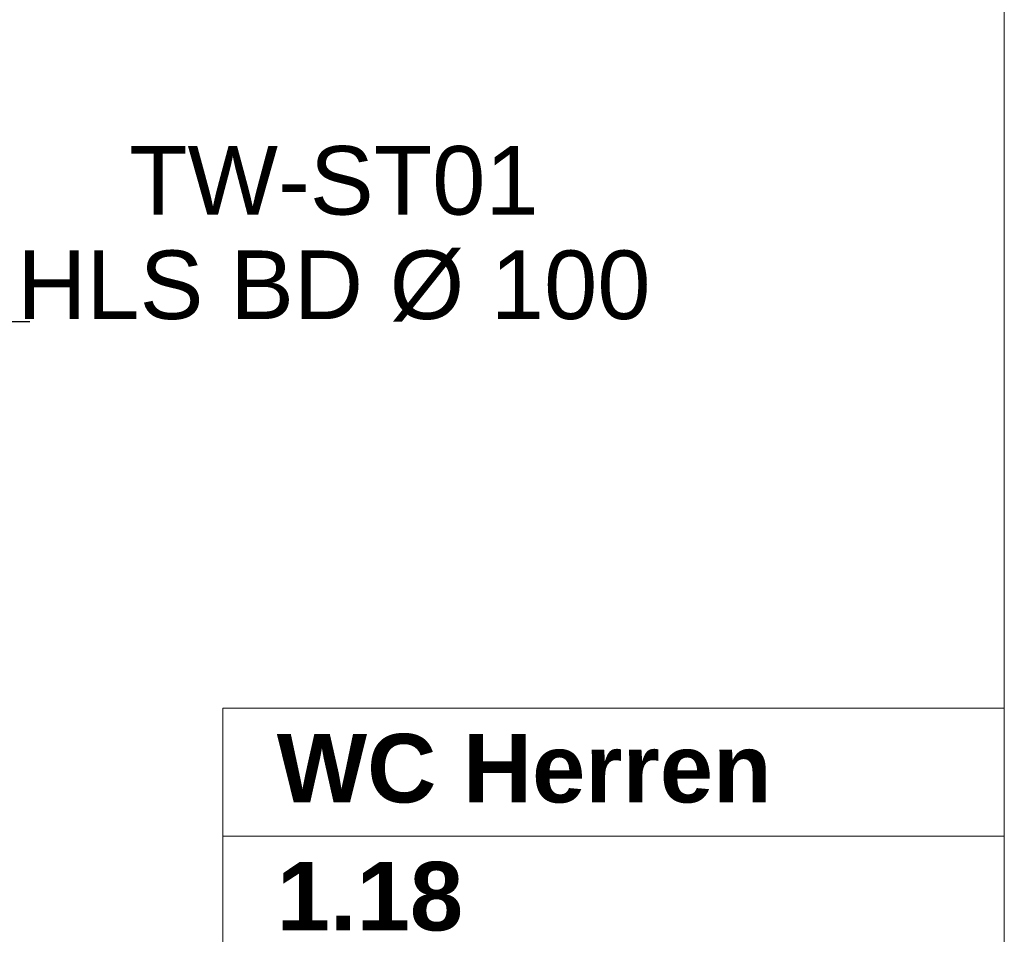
# Model space of a CAD drawing. Header units: metres. Extents: x -3.6 to 84.5, y -11 to 16.8.
# Tile 149 of 225: x 40.3 to 41.7, y -1.5 to -0.2. Entities that reach past the tile are written whole.
import ezdxf

# ---------------------------------------------------------------- set-up
doc = ezdxf.new("R2010")
doc.units = ezdxf.units.M
doc.header["$MEASUREMENT"] = 0
doc.layers.add('155 - Bemaßung_ Beschriftung.Ausbau - Deckenelemente', color=7, linetype='Continuous')
doc.layers.add('Neubau_401 - Zone.Raum_ Raumbegrenzung_ Whg.', color=7, linetype='Continuous')
doc.styles.add('ERSTELLTER_STIL_1', font='txt')
doc.styles.add('ERSTELLTER_STIL_2', font='txt')
doc.dimstyles.new('ERSTELLTER_STIL__7', dxfattribs={"dimtxt": 0.18, "dimasz": 0.03648, "dimexe": 0.18, "dimexo": 0.0625, "dimgap": 0, "dimtad": 0, "dimtih": 1, "dimtoh": 1, "dimdec": 4, "dimzin": 0, "dimdsep": 46, "dimcen": 0.09, "dimadec": 0, "dimazin": 0, "dimtfac": 1, "dimtdec": 4, "dimtmove": 0, "dimatfit": 3, "dimldrblk": 'ARROWHEAD_11', "dimfxl": 1, "dimtolj": 1, "dimtzin": 0, "dimarcsym": 0})

# ---------------------------------------------------------------- blocks, each defined once
blk = doc.blocks.new('ARROWHEAD_11')
at = {"color": 0, "linetype": 'Continuous', "lineweight": 0}
blk.add_line((0, 0), (-1, 0), dxfattribs=at)
at = {"color": 0, "linetype": 'Continuous', "lineweight": 0, "const_width": 0.25, "flags": 128}
blk.add_lwpolyline([(-0.125, 0, 1), (0.125, 0, 1)], format="xyb", close=True, dxfattribs=at)

msp = doc.modelspace()

# ---------------------------------------------------------------- linework, layer by layer
at = {"layer": 'Neubau_401 - Zone.Raum_ Raumbegrenzung_ Whg.', "color": 1, "linetype": 'Continuous', "lineweight": 9}
for p, q in [((41.7261, -1.1925), (41.7261, 1.951)), ((41.7261, -1.1925), (40.5864, -1.1925)), ((40.5864, -1.1925), (40.5864, -2.8916)), ((40.5864, -1.1925), (41.7261, -1.1925)), ((40.5864, -1.3791), (40.5864, -1.1925)), ((41.7261, -2.8916), (41.7261, -1.1925)), ((41.7261, -1.1925), (41.7261, -1.3791)), ((41.7261, -1.3791), (40.5864, -1.3791)), ((40.5864, -1.3791), (41.7261, -1.3791)), ((40.5864, -1.5657), (40.5864, -1.3791)), ((41.7261, -1.3791), (41.7261, -1.5657))]:
    msp.add_line(p, q, dxfattribs=at)

# ---------------------------------------------------------------- texts
at = {"layer": '155 - Bemaßung_ Beschriftung.Ausbau - Deckenelemente', "color": 1, "linetype": 'Continuous', "lineweight": 9, "insert": (41.2102, -0.629), "char_height": 0.1, "attachment_point": 9, "line_spacing_factor": 0.913298, "style": 'ERSTELLTER_STIL_2'}
msp.add_mtext('\\A1;{\\pqc;\\fArial|b0|i0|c0|p38;TW-ST01\\P\\pqc;\\fArial|b0|i0|c0|p38;HLS BD Ø 100}', dxfattribs=at)
at = {"layer": 'Neubau_401 - Zone.Raum_ Raumbegrenzung_ Whg.', "color": 7, "lineweight": 9, "char_height": 0.1, "attachment_point": 1, "style": 'ERSTELLTER_STIL_1'}
for s, insert in [('\\A1;{\\pqj;\\pt0;\\fArial|b1|i0|c0|p38;}', (41.6476, -1.2072)), ('\\A1;{\\pqj;\\pt0;\\fArial|b1|i0|c0|p38;WC Herren}', (40.6649, -1.2301)), ('\\A1;{\\pqj;\\pt0;\\fArial|b1|i0|c0|p38;}', (41.6476, -1.3938)), ('\\A1;{\\pql;\\pt0;\\fArial|b1|i0|c0|p38;1.18}', (40.6649, -1.4167))]:
    msp.add_mtext(s, dxfattribs=dict(at, insert=insert))

# ---------------------------------------------------------------- leaders
at = {"layer": '155 - Bemaßung_ Beschriftung.Ausbau - Deckenelemente', "color": 1, "linetype": 'Continuous', "lineweight": 9, "annotation_type": 0, "has_hookline": 1, "hookline_direction": 0, "text_width": 0.9053}
msp.add_leader([(40.1265, 0.8525), (40.2046, -0.629), (40.3049, -0.629)], dimstyle='ERSTELLTER_STIL__7', dxfattribs=at)

doc.saveas('drawing.dxf')
